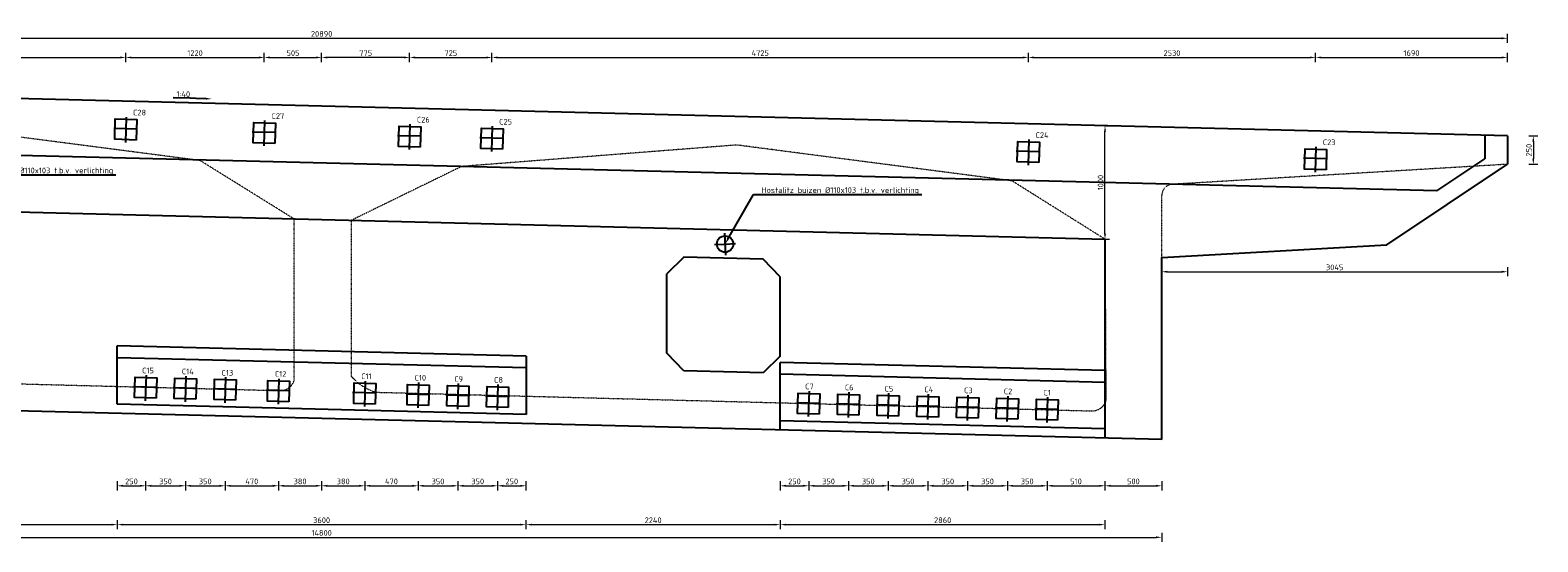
# Model space of a CAD drawing. Header units: millimetres. Extents: x -8028558 to 327273, y -63352 to 83293.
# Tile 122 of 195: x 145147 to 158427, y 3439 to 7948. Entities that reach past the tile are written whole.
import ezdxf
from ezdxf import colors
from ezdxf.entities.mleader import LeaderData, LeaderLine
from ezdxf.math import Vec2, Vec3

# ---------------------------------------------------------------- set-up
doc = ezdxf.new("R2010")
doc.units = ezdxf.units.MM
doc.linetypes.add('ZZ-HIDDEN-SO', pattern=[4, 2, -2])
for name, color, linetype, lineweight in [('B-CO-BC-BETONVORM-GD', 90, 'Continuous', 25), ('B-CO-BC-BETONVORM-GN', 10, 'ZZ-HIDDEN-SO', 13), ('B-CO-BC-BETONVORM-M', 7, 'Continuous', 18), ('B-CO-BC-BETONVORM_GEWAPEND-T70', 210, 'Continuous', 70), ('B-CO-BC-VOORSPANNING-GD', 200, 'Continuous', 25), ('X-XX-AL-M', 7, 'Continuous', 18), ('X-XX-AL-VERWIJZING-T25', 7, 'Continuous', 25)]:
    doc.layers.add(name, color=color, linetype=linetype, lineweight=lineweight)
doc.styles.add('NLCS-ISO-MM20-T25', font='NLCS-ISO.ttf', dxfattribs={"height": 50})
doc.dimstyles.new('NLCS-MM20-T25-PIJL_L0_H0', dxfattribs={"dimscale": 20, "dimtxt": 2.5, "dimasz": 2.5, "dimexe": 2, "dimexo": 2, "dimgap": 0.7, "dimtad": 1, "dimdec": 0, "dimzin": 0, "dimdsep": 46, "dimtxsty": 'NLCS-ISO-MM20-T25', "dimcen": 0, "dimdle": 2, "dimclrd": 256, "dimclre": 256, "dimclrt": 256, "dimadec": 0, "dimazin": 0, "dimtfac": 1, "dimtdec": 3, "dimtofl": 0, "dimtmove": 0, "dimatfit": 3, "dimfxl": 2, "dimfxlon": 1, "dimtfillclr": 256, "dimtolj": 1, "dimtzin": 0, "dimlwd": -1, "dimlwe": -1, "dimarcsym": 0})
doc.dimstyles.new('NLCS-MM20-T25-PIJL_L0_H4', dxfattribs={"dimscale": 20, "dimtxt": 2.5, "dimasz": 2.5, "dimexe": 2, "dimexo": 2, "dimgap": 0.7, "dimtad": 1, "dimdec": 0, "dimzin": 0, "dimdsep": 46, "dimtxsty": 'NLCS-ISO-MM20-T25', "dimcen": 0, "dimdle": 2, "dimclrd": 256, "dimclre": 256, "dimclrt": 256, "dimadec": 4, "dimazin": 0, "dimtfac": 1, "dimtdec": 3, "dimtofl": 0, "dimtmove": 0, "dimatfit": 3, "dimfxl": 2, "dimfxlon": 1, "dimtfillclr": 256, "dimtolj": 1, "dimtzin": 0, "dimlwd": -1, "dimlwe": -1, "dimarcsym": 0})

# ---------------------------------------------------------------- blocks, each defined once
blk = doc.blocks.new('*D64')
at = {"layer": 'B-CO-BC-BETONVORM-M', "transparency": 16777216}
for p, q in [((145914, 3973), (145914, 3893)), ((145964, 3933), (146114, 3933)), ((146164, 3973), (146164, 3893))]:
    blk.add_line(p, q, dxfattribs=at)
for points in [[(145964, 3942), (145964, 3925), (145914, 3933)], [(146114, 3942), (146114, 3925), (146164, 3933)]]:
    blk.add_solid(points, dxfattribs=at)
at = {"layer": 'B-CO-BC-BETONVORM-M', "transparency": 16777216, "insert": (146039, 3972), "char_height": 50, "attachment_point": 5, "style": 'NLCS-ISO-MM20-T25'}
blk.add_mtext('\\A1;250', dxfattribs=at)
blk = doc.blocks.new('*D65')
at = {"layer": 'B-CO-BC-BETONVORM-M', "transparency": 16777216}
for p, q in [((151754, 3973), (151754, 3893)), ((151804, 3933), (151954, 3933)), ((152004, 3973), (152004, 3893))]:
    blk.add_line(p, q, dxfattribs=at)
for points in [[(151804, 3942), (151804, 3925), (151754, 3933)], [(151954, 3942), (151954, 3925), (152004, 3933)]]:
    blk.add_solid(points, dxfattribs=at)
at = {"layer": 'B-CO-BC-BETONVORM-M', "transparency": 16777216, "insert": (151879, 3972), "char_height": 50, "attachment_point": 5, "style": 'NLCS-ISO-MM20-T25'}
blk.add_mtext('\\A1;250', dxfattribs=at)
blk = doc.blocks.new('*D67')
at = {"layer": 'B-CO-BC-BETONVORM-M', "transparency": 16777216}
for p, q in [((137269, 7836), (137269, 7916)), ((137319, 7876), (158109, 7876)), ((158159, 7836), (158159, 7916))]:
    blk.add_line(p, q, dxfattribs=at)
for points in [[(137319, 7885), (137319, 7868), (137269, 7876)], [(158109, 7885), (158109, 7868), (158159, 7876)]]:
    blk.add_solid(points, dxfattribs=at)
at = {"layer": 'B-CO-BC-BETONVORM-M', "transparency": 16777216, "insert": (147714, 7915), "char_height": 50, "attachment_point": 5, "style": 'NLCS-ISO-MM20-T25'}
blk.add_mtext('\\A1;20890', dxfattribs=at)
blk = doc.blocks.new('*D68')
at = {"layer": 'B-CO-BC-BETONVORM-M', "transparency": 16777216}
for p, q in [((158347, 7016), (158427, 7016)), ((158387, 6966), (158387, 6816)), ((158347, 6766), (158427, 6766))]:
    blk.add_line(p, q, dxfattribs=at)
for points in [[(158378, 6966), (158395, 6966), (158387, 7016)], [(158378, 6816), (158395, 6816), (158387, 6766)]]:
    blk.add_solid(points, dxfattribs=at)
at = {"layer": 'B-CO-BC-BETONVORM-M', "transparency": 16777216, "insert": (158348, 6891), "char_height": 50, "attachment_point": 5, "rotation": 90, "style": 'NLCS-ISO-MM20-T25'}
blk.add_mtext('\\A1;250', dxfattribs=at)
blk = doc.blocks.new('*D635')
at = {"layer": 'B-CO-BC-BETONVORM-M', "transparency": 16777216}
for p, q in [((141489, 7667), (141489, 7747)), ((141539, 7707), (145939, 7707)), ((145989, 7667), (145989, 7747))]:
    blk.add_line(p, q, dxfattribs=at)
for points in [[(141539, 7716), (141539, 7699), (141489, 7707)], [(145939, 7716), (145939, 7699), (145989, 7707)]]:
    blk.add_solid(points, dxfattribs=at)
at = {"layer": 'B-CO-BC-BETONVORM-M', "transparency": 16777216, "insert": (143739, 7746), "char_height": 50, "attachment_point": 5, "style": 'NLCS-ISO-MM20-T25'}
blk.add_mtext('\\A1;4500', dxfattribs=at)
blk = doc.blocks.new('*D636')
at = {"layer": 'B-CO-BC-BETONVORM-M', "transparency": 16777216}
for p, q in [((145989, 7667), (145989, 7747)), ((146039, 7707), (147159, 7707)), ((147209, 7667), (147209, 7747))]:
    blk.add_line(p, q, dxfattribs=at)
for points in [[(146039, 7716), (146039, 7699), (145989, 7707)], [(147159, 7716), (147159, 7699), (147209, 7707)]]:
    blk.add_solid(points, dxfattribs=at)
at = {"layer": 'B-CO-BC-BETONVORM-M', "transparency": 16777216, "insert": (146599, 7746), "char_height": 50, "attachment_point": 5, "style": 'NLCS-ISO-MM20-T25'}
blk.add_mtext('\\A1;1220', dxfattribs=at)
blk = doc.blocks.new('*D637')
at = {"layer": 'B-CO-BC-BETONVORM-M', "transparency": 16777216}
for p, q in [((147209, 7667), (147209, 7747)), ((147259, 7707), (147664, 7707)), ((147714, 7667), (147714, 7747))]:
    blk.add_line(p, q, dxfattribs=at)
for points in [[(147259, 7716), (147259, 7699), (147209, 7707)], [(147664, 7716), (147664, 7699), (147714, 7707)]]:
    blk.add_solid(points, dxfattribs=at)
at = {"layer": 'B-CO-BC-BETONVORM-M', "transparency": 16777216, "insert": (147462, 7746), "char_height": 50, "attachment_point": 5, "style": 'NLCS-ISO-MM20-T25'}
blk.add_mtext('\\A1;505', dxfattribs=at)
blk = doc.blocks.new('*D638')
at = {"layer": 'B-CO-BC-BETONVORM-M', "transparency": 16777216}
for p, q in [((148489, 7667), (148489, 7747)), ((148539, 7707), (149164, 7707)), ((149214, 7667), (149214, 7747))]:
    blk.add_line(p, q, dxfattribs=at)
for points in [[(148539, 7716), (148539, 7699), (148489, 7707)], [(149164, 7716), (149164, 7699), (149214, 7707)]]:
    blk.add_solid(points, dxfattribs=at)
at = {"layer": 'B-CO-BC-BETONVORM-M', "transparency": 16777216, "insert": (148852, 7746), "char_height": 50, "attachment_point": 5, "style": 'NLCS-ISO-MM20-T25'}
blk.add_mtext('\\A1;725', dxfattribs=at)
blk = doc.blocks.new('*D639')
at = {"layer": 'B-CO-BC-BETONVORM-M', "transparency": 16777216}
for p, q in [((149214, 7667), (149214, 7747)), ((149264, 7707), (153889, 7707)), ((153939, 7667), (153939, 7747))]:
    blk.add_line(p, q, dxfattribs=at)
for points in [[(149264, 7716), (149264, 7699), (149214, 7707)], [(153889, 7716), (153889, 7699), (153939, 7707)]]:
    blk.add_solid(points, dxfattribs=at)
at = {"layer": 'B-CO-BC-BETONVORM-M', "transparency": 16777216, "insert": (151577, 7746), "char_height": 50, "attachment_point": 5, "style": 'NLCS-ISO-MM20-T25'}
blk.add_mtext('\\A1;4725', dxfattribs=at)
blk = doc.blocks.new('*D640')
at = {"layer": 'B-CO-BC-BETONVORM-M', "transparency": 16777216}
for p, q in [((153939, 7667), (153939, 7747)), ((153989, 7707), (156419, 7707)), ((156469, 7667), (156469, 7747))]:
    blk.add_line(p, q, dxfattribs=at)
for points in [[(153989, 7716), (153989, 7699), (153939, 7707)], [(156419, 7716), (156419, 7699), (156469, 7707)]]:
    blk.add_solid(points, dxfattribs=at)
at = {"layer": 'B-CO-BC-BETONVORM-M', "transparency": 16777216, "insert": (155204, 7746), "char_height": 50, "attachment_point": 5, "style": 'NLCS-ISO-MM20-T25'}
blk.add_mtext('\\A1;2530', dxfattribs=at)
blk = doc.blocks.new('*D641')
at = {"layer": 'B-CO-BC-BETONVORM-M', "transparency": 16777216}
for p, q in [((156469, 7667), (156469, 7747)), ((156519, 7707), (158109, 7707)), ((158159, 7667), (158159, 7747))]:
    blk.add_line(p, q, dxfattribs=at)
for points in [[(156519, 7716), (156519, 7699), (156469, 7707)], [(158109, 7716), (158109, 7699), (158159, 7707)]]:
    blk.add_solid(points, dxfattribs=at)
at = {"layer": 'B-CO-BC-BETONVORM-M', "transparency": 16777216, "insert": (157314, 7746), "char_height": 50, "attachment_point": 5, "style": 'NLCS-ISO-MM20-T25'}
blk.add_mtext('\\A1;1690', dxfattribs=at)
blk = doc.blocks.new('*D642')
at = {"layer": 'B-CO-BC-BETONVORM-M', "transparency": 16777216}
for p, q in [((147714, 7667), (147714, 7747)), ((148439, 7707), (147764, 7707)), ((148489, 7667), (148489, 7747))]:
    blk.add_line(p, q, dxfattribs=at)
for points in [[(147764, 7716), (147764, 7699), (147714, 7707)], [(148439, 7716), (148439, 7699), (148489, 7707)]]:
    blk.add_solid(points, dxfattribs=at)
at = {"layer": 'B-CO-BC-BETONVORM-M', "transparency": 16777216, "insert": (148102, 7746), "char_height": 50, "attachment_point": 5, "style": 'NLCS-ISO-MM20-T25'}
blk.add_mtext('\\A1;775', dxfattribs=at)
blk = doc.blocks.new('*D651')
at = {"layer": 'B-CO-BC-BETONVORM-M', "transparency": 16777216}
for p, q in [((146164, 3973), (146164, 3893)), ((146214, 3933), (146464, 3933)), ((146514, 3973), (146514, 3893))]:
    blk.add_line(p, q, dxfattribs=at)
for points in [[(146214, 3942), (146214, 3925), (146164, 3933)], [(146464, 3942), (146464, 3925), (146514, 3933)]]:
    blk.add_solid(points, dxfattribs=at)
at = {"layer": 'B-CO-BC-BETONVORM-M', "transparency": 16777216, "insert": (146339, 3972), "char_height": 50, "attachment_point": 5, "style": 'NLCS-ISO-MM20-T25'}
blk.add_mtext('\\A1;350', dxfattribs=at)
blk = doc.blocks.new('*D652')
at = {"layer": 'B-CO-BC-BETONVORM-M', "transparency": 16777216}
for p, q in [((146514, 3973), (146514, 3893)), ((146564, 3933), (146814, 3933)), ((146864, 3973), (146864, 3893))]:
    blk.add_line(p, q, dxfattribs=at)
for points in [[(146564, 3942), (146564, 3925), (146514, 3933)], [(146814, 3942), (146814, 3925), (146864, 3933)]]:
    blk.add_solid(points, dxfattribs=at)
at = {"layer": 'B-CO-BC-BETONVORM-M', "transparency": 16777216, "insert": (146689, 3972), "char_height": 50, "attachment_point": 5, "style": 'NLCS-ISO-MM20-T25'}
blk.add_mtext('\\A1;350', dxfattribs=at)
blk = doc.blocks.new('*D653')
at = {"layer": 'B-CO-BC-BETONVORM-M', "transparency": 16777216}
for p, q in [((146864, 3973), (146864, 3893)), ((146914, 3933), (147284, 3933)), ((147334, 3973), (147334, 3893))]:
    blk.add_line(p, q, dxfattribs=at)
for points in [[(146914, 3942), (146914, 3925), (146864, 3933)], [(147284, 3942), (147284, 3925), (147334, 3933)]]:
    blk.add_solid(points, dxfattribs=at)
at = {"layer": 'B-CO-BC-BETONVORM-M', "transparency": 16777216, "insert": (147099, 3972), "char_height": 50, "attachment_point": 5, "style": 'NLCS-ISO-MM20-T25'}
blk.add_mtext('\\A1;470', dxfattribs=at)
blk = doc.blocks.new('*D654')
at = {"layer": 'B-CO-BC-BETONVORM-M', "transparency": 16777216}
for p, q in [((147334, 3973), (147334, 3893)), ((147384, 3933), (147664, 3933)), ((147714, 3973), (147714, 3893))]:
    blk.add_line(p, q, dxfattribs=at)
for points in [[(147384, 3942), (147384, 3925), (147334, 3933)], [(147664, 3942), (147664, 3925), (147714, 3933)]]:
    blk.add_solid(points, dxfattribs=at)
at = {"layer": 'B-CO-BC-BETONVORM-M', "transparency": 16777216, "insert": (147524, 3972), "char_height": 50, "attachment_point": 5, "style": 'NLCS-ISO-MM20-T25'}
blk.add_mtext('\\A1;380', dxfattribs=at)
blk = doc.blocks.new('*D655')
at = {"layer": 'B-CO-BC-BETONVORM-M', "transparency": 16777216}
for p, q in [((147714, 3973), (147714, 3893)), ((147764, 3933), (148044, 3933)), ((148094, 3973), (148094, 3893))]:
    blk.add_line(p, q, dxfattribs=at)
for points in [[(147764, 3942), (147764, 3925), (147714, 3933)], [(148044, 3942), (148044, 3925), (148094, 3933)]]:
    blk.add_solid(points, dxfattribs=at)
at = {"layer": 'B-CO-BC-BETONVORM-M', "transparency": 16777216, "insert": (147904, 3972), "char_height": 50, "attachment_point": 5, "style": 'NLCS-ISO-MM20-T25'}
blk.add_mtext('\\A1;380', dxfattribs=at)
blk = doc.blocks.new('*D656')
at = {"layer": 'B-CO-BC-BETONVORM-M', "transparency": 16777216}
for p, q in [((148094, 3973), (148094, 3893)), ((148144, 3933), (148514, 3933)), ((148564, 3973), (148564, 3893))]:
    blk.add_line(p, q, dxfattribs=at)
for points in [[(148144, 3942), (148144, 3925), (148094, 3933)], [(148514, 3942), (148514, 3925), (148564, 3933)]]:
    blk.add_solid(points, dxfattribs=at)
at = {"layer": 'B-CO-BC-BETONVORM-M', "transparency": 16777216, "insert": (148329, 3972), "char_height": 50, "attachment_point": 5, "style": 'NLCS-ISO-MM20-T25'}
blk.add_mtext('\\A1;470', dxfattribs=at)
blk = doc.blocks.new('*D657')
at = {"layer": 'B-CO-BC-BETONVORM-M', "transparency": 16777216}
for p, q in [((148564, 3973), (148564, 3893)), ((148614, 3933), (148864, 3933)), ((148914, 3973), (148914, 3893))]:
    blk.add_line(p, q, dxfattribs=at)
for points in [[(148614, 3942), (148614, 3925), (148564, 3933)], [(148864, 3942), (148864, 3925), (148914, 3933)]]:
    blk.add_solid(points, dxfattribs=at)
at = {"layer": 'B-CO-BC-BETONVORM-M', "transparency": 16777216, "insert": (148739, 3972), "char_height": 50, "attachment_point": 5, "style": 'NLCS-ISO-MM20-T25'}
blk.add_mtext('\\A1;350', dxfattribs=at)
blk = doc.blocks.new('*D658')
at = {"layer": 'B-CO-BC-BETONVORM-M', "transparency": 16777216}
for p, q in [((148914, 3973), (148914, 3893)), ((148964, 3933), (149214, 3933)), ((149264, 3973), (149264, 3893))]:
    blk.add_line(p, q, dxfattribs=at)
for points in [[(148964, 3942), (148964, 3925), (148914, 3933)], [(149214, 3942), (149214, 3925), (149264, 3933)]]:
    blk.add_solid(points, dxfattribs=at)
at = {"layer": 'B-CO-BC-BETONVORM-M', "transparency": 16777216, "insert": (149089, 3972), "char_height": 50, "attachment_point": 5, "style": 'NLCS-ISO-MM20-T25'}
blk.add_mtext('\\A1;350', dxfattribs=at)
blk = doc.blocks.new('*D659')
at = {"layer": 'B-CO-BC-BETONVORM-M', "transparency": 16777216}
for p, q in [((149264, 3973), (149264, 3893)), ((149314, 3933), (149464, 3933)), ((149514, 3973), (149514, 3893))]:
    blk.add_line(p, q, dxfattribs=at)
for points in [[(149314, 3942), (149314, 3925), (149264, 3933)], [(149464, 3942), (149464, 3925), (149514, 3933)]]:
    blk.add_solid(points, dxfattribs=at)
at = {"layer": 'B-CO-BC-BETONVORM-M', "transparency": 16777216, "insert": (149389, 3972), "char_height": 50, "attachment_point": 5, "style": 'NLCS-ISO-MM20-T25'}
blk.add_mtext('\\A1;250', dxfattribs=at)
blk = doc.blocks.new('*D660')
at = {"layer": 'B-CO-BC-BETONVORM-M', "transparency": 16777216}
for p, q in [((152004, 3973), (152004, 3893)), ((152054, 3933), (152304, 3933)), ((152354, 3973), (152354, 3893))]:
    blk.add_line(p, q, dxfattribs=at)
for points in [[(152054, 3942), (152054, 3925), (152004, 3933)], [(152304, 3942), (152304, 3925), (152354, 3933)]]:
    blk.add_solid(points, dxfattribs=at)
at = {"layer": 'B-CO-BC-BETONVORM-M', "transparency": 16777216, "insert": (152179, 3972), "char_height": 50, "attachment_point": 5, "style": 'NLCS-ISO-MM20-T25'}
blk.add_mtext('\\A1;350', dxfattribs=at)
blk = doc.blocks.new('*D661')
at = {"layer": 'B-CO-BC-BETONVORM-M', "transparency": 16777216}
for p, q in [((152354, 3973), (152354, 3893)), ((152404, 3933), (152654, 3933)), ((152704, 3973), (152704, 3893))]:
    blk.add_line(p, q, dxfattribs=at)
for points in [[(152404, 3942), (152404, 3925), (152354, 3933)], [(152654, 3942), (152654, 3925), (152704, 3933)]]:
    blk.add_solid(points, dxfattribs=at)
at = {"layer": 'B-CO-BC-BETONVORM-M', "transparency": 16777216, "insert": (152529, 3972), "char_height": 50, "attachment_point": 5, "style": 'NLCS-ISO-MM20-T25'}
blk.add_mtext('\\A1;350', dxfattribs=at)
blk = doc.blocks.new('*D662')
at = {"layer": 'B-CO-BC-BETONVORM-M', "transparency": 16777216}
for p, q in [((152704, 3973), (152704, 3893)), ((152754, 3933), (153004, 3933)), ((153054, 3973), (153054, 3893))]:
    blk.add_line(p, q, dxfattribs=at)
for points in [[(152754, 3942), (152754, 3925), (152704, 3933)], [(153004, 3942), (153004, 3925), (153054, 3933)]]:
    blk.add_solid(points, dxfattribs=at)
at = {"layer": 'B-CO-BC-BETONVORM-M', "transparency": 16777216, "insert": (152879, 3972), "char_height": 50, "attachment_point": 5, "style": 'NLCS-ISO-MM20-T25'}
blk.add_mtext('\\A1;350', dxfattribs=at)
blk = doc.blocks.new('*D663')
at = {"layer": 'B-CO-BC-BETONVORM-M', "transparency": 16777216}
for p, q in [((153054, 3973), (153054, 3893)), ((153104, 3933), (153354, 3933)), ((153404, 3973), (153404, 3893))]:
    blk.add_line(p, q, dxfattribs=at)
for points in [[(153104, 3942), (153104, 3925), (153054, 3933)], [(153354, 3942), (153354, 3925), (153404, 3933)]]:
    blk.add_solid(points, dxfattribs=at)
at = {"layer": 'B-CO-BC-BETONVORM-M', "transparency": 16777216, "insert": (153229, 3972), "char_height": 50, "attachment_point": 5, "style": 'NLCS-ISO-MM20-T25'}
blk.add_mtext('\\A1;350', dxfattribs=at)
blk = doc.blocks.new('*D664')
at = {"layer": 'B-CO-BC-BETONVORM-M', "transparency": 16777216}
for p, q in [((153404, 3973), (153404, 3893)), ((153454, 3933), (153704, 3933)), ((153754, 3973), (153754, 3893))]:
    blk.add_line(p, q, dxfattribs=at)
for points in [[(153454, 3942), (153454, 3925), (153404, 3933)], [(153704, 3942), (153704, 3925), (153754, 3933)]]:
    blk.add_solid(points, dxfattribs=at)
at = {"layer": 'B-CO-BC-BETONVORM-M', "transparency": 16777216, "insert": (153579, 3972), "char_height": 50, "attachment_point": 5, "style": 'NLCS-ISO-MM20-T25'}
blk.add_mtext('\\A1;350', dxfattribs=at)
blk = doc.blocks.new('*D665')
at = {"layer": 'B-CO-BC-BETONVORM-M', "transparency": 16777216}
for p, q in [((153754, 3973), (153754, 3893)), ((153804, 3933), (154054, 3933)), ((154104, 3973), (154104, 3893))]:
    blk.add_line(p, q, dxfattribs=at)
for points in [[(153804, 3942), (153804, 3925), (153754, 3933)], [(154054, 3942), (154054, 3925), (154104, 3933)]]:
    blk.add_solid(points, dxfattribs=at)
at = {"layer": 'B-CO-BC-BETONVORM-M', "transparency": 16777216, "insert": (153929, 3972), "char_height": 50, "attachment_point": 5, "style": 'NLCS-ISO-MM20-T25'}
blk.add_mtext('\\A1;350', dxfattribs=at)
blk = doc.blocks.new('*D666')
at = {"layer": 'B-CO-BC-BETONVORM-M', "transparency": 16777216}
for p, q in [((154104, 3973), (154104, 3893)), ((154154, 3933), (154564, 3933)), ((154614, 3973), (154614, 3893))]:
    blk.add_line(p, q, dxfattribs=at)
for points in [[(154154, 3942), (154154, 3925), (154104, 3933)], [(154564, 3942), (154564, 3925), (154614, 3933)]]:
    blk.add_solid(points, dxfattribs=at)
at = {"layer": 'B-CO-BC-BETONVORM-M', "transparency": 16777216, "insert": (154359, 3972), "char_height": 50, "attachment_point": 5, "style": 'NLCS-ISO-MM20-T25'}
blk.add_mtext('\\A1;510', dxfattribs=at)
blk = doc.blocks.new('*D667')
at = {"layer": 'B-CO-BC-BETONVORM-M', "transparency": 16777216}
for p, q in [((154614, 3973), (154614, 3893)), ((154664, 3933), (155064, 3933)), ((155114, 3973), (155114, 3893))]:
    blk.add_line(p, q, dxfattribs=at)
for points in [[(154664, 3942), (154664, 3925), (154614, 3933)], [(155064, 3942), (155064, 3925), (155114, 3933)]]:
    blk.add_solid(points, dxfattribs=at)
at = {"layer": 'B-CO-BC-BETONVORM-M', "transparency": 16777216, "insert": (154864, 3972), "char_height": 50, "attachment_point": 5, "style": 'NLCS-ISO-MM20-T25'}
blk.add_mtext('\\A1;500', dxfattribs=at)
blk = doc.blocks.new('*D668')
at = {"layer": 'B-CO-BC-BETONVORM-M', "transparency": 16777216}
for p, q in [((140314, 3519), (140314, 3439)), ((140364, 3479), (155064, 3479)), ((155114, 3519), (155114, 3439))]:
    blk.add_line(p, q, dxfattribs=at)
for points in [[(140364, 3488), (140364, 3471), (140314, 3479)], [(155064, 3488), (155064, 3471), (155114, 3479)]]:
    blk.add_solid(points, dxfattribs=at)
at = {"layer": 'B-CO-BC-BETONVORM-M', "transparency": 16777216, "insert": (147714, 3518), "char_height": 50, "attachment_point": 5, "style": 'NLCS-ISO-MM20-T25'}
blk.add_mtext('\\A1;14800', dxfattribs=at)
blk = doc.blocks.new('*D669')
at = {"layer": 'B-CO-BC-BETONVORM-M', "transparency": 16777216}
for p, q in [((155114, 5779), (155114, 5859)), ((158159, 5859), (158159, 5779)), ((155164, 5819), (158109, 5819))]:
    blk.add_line(p, q, dxfattribs=at)
for points in [[(155164, 5828), (155164, 5811), (155114, 5819)], [(158109, 5828), (158109, 5811), (158159, 5819)]]:
    blk.add_solid(points, dxfattribs=at)
at = {"layer": 'B-CO-BC-BETONVORM-M', "transparency": 16777216, "insert": (156637, 5858), "char_height": 50, "attachment_point": 5, "style": 'NLCS-ISO-MM20-T25'}
blk.add_mtext('\\A1;3045', dxfattribs=at)
blk = doc.blocks.new('*D671')
at = {"layer": 'X-XX-AL-M', "transparency": 16777216}
for p, q in [((143674, 3631), (143674, 3551)), ((143724, 3591), (145864, 3591)), ((145914, 3631), (145914, 3551))]:
    blk.add_line(p, q, dxfattribs=at)
for points in [[(143724, 3599), (143724, 3583), (143674, 3591)], [(145864, 3599), (145864, 3583), (145914, 3591)]]:
    blk.add_solid(points, dxfattribs=at)
at = {"layer": 'X-XX-AL-M', "transparency": 16777216, "insert": (144794, 3630), "char_height": 50, "attachment_point": 5, "style": 'NLCS-ISO-MM20-T25'}
blk.add_mtext('\\A1;2240', dxfattribs=at)
blk = doc.blocks.new('*D672')
at = {"layer": 'X-XX-AL-M', "transparency": 16777216}
for p, q in [((145914, 3631), (145914, 3551)), ((145964, 3591), (149464, 3591)), ((149514, 3631), (149514, 3551))]:
    blk.add_line(p, q, dxfattribs=at)
for points in [[(145964, 3599), (145964, 3583), (145914, 3591)], [(149464, 3599), (149464, 3583), (149514, 3591)]]:
    blk.add_solid(points, dxfattribs=at)
at = {"layer": 'X-XX-AL-M', "transparency": 16777216, "insert": (147714, 3630), "char_height": 50, "attachment_point": 5, "style": 'NLCS-ISO-MM20-T25'}
blk.add_mtext('\\A1;3600', dxfattribs=at)
blk = doc.blocks.new('*D673')
at = {"layer": 'X-XX-AL-M', "transparency": 16777216}
for p, q in [((149514, 3631), (149514, 3551)), ((149564, 3591), (151704, 3591)), ((151754, 3631), (151754, 3551))]:
    blk.add_line(p, q, dxfattribs=at)
for points in [[(149564, 3599), (149564, 3583), (149514, 3591)], [(151704, 3599), (151704, 3583), (151754, 3591)]]:
    blk.add_solid(points, dxfattribs=at)
at = {"layer": 'X-XX-AL-M', "transparency": 16777216, "insert": (150634, 3630), "char_height": 50, "attachment_point": 5, "style": 'NLCS-ISO-MM20-T25'}
blk.add_mtext('\\A1;2240', dxfattribs=at)
blk = doc.blocks.new('*D674')
at = {"layer": 'X-XX-AL-M', "transparency": 16777216}
for p, q in [((151754, 3631), (151754, 3551)), ((151804, 3591), (154564, 3591)), ((154614, 3631), (154614, 3551))]:
    blk.add_line(p, q, dxfattribs=at)
for points in [[(151804, 3599), (151804, 3583), (151754, 3591)], [(154564, 3599), (154564, 3583), (154614, 3591)]]:
    blk.add_solid(points, dxfattribs=at)
at = {"layer": 'X-XX-AL-M', "transparency": 16777216, "insert": (153184, 3630), "char_height": 50, "attachment_point": 5, "style": 'NLCS-ISO-MM20-T25'}
blk.add_mtext('\\A1;2860', dxfattribs=at)
blk = doc.blocks.new('*D675')
at = {"layer": 'X-XX-AL-M', "transparency": 16777216}
for p, q in [((154614, 7105), (154654, 7105)), ((154614, 6155), (154614, 7055)), ((154614, 6105), (154654, 6105))]:
    blk.add_line(p, q, dxfattribs=at)
for points in [[(154606, 7055), (154623, 7055), (154614, 7105)], [(154606, 6155), (154623, 6155), (154614, 6105)]]:
    blk.add_solid(points, dxfattribs=at)
at = {"layer": 'X-XX-AL-M', "transparency": 16777216, "insert": (154575, 6605), "char_height": 50, "attachment_point": 5, "rotation": 90, "style": 'NLCS-ISO-MM20-T25'}
blk.add_mtext('\\A1;1000', dxfattribs=at)

msp = doc.modelspace()

# ---------------------------------------------------------------- linework, layer by layer
at = {"layer": 'B-CO-BC-BETONVORM-GD', "flags": 128}
for points in [[(158159.2, 7016.3), (137269.2, 7538.6)], [(157537.8, 6531.9), (137269.2, 7038.6)], [(157959.2, 7021.3), (157959.2, 6813.2)], [(158159.2, 7016.3), (158159.2, 6766.3)], [(154614.2, 6104.9), (140814.2, 6449.9)], [(151263.4, 6160), (151271.2, 5966.7)], [(151174.5, 6059.6), (151267.3, 6063.3)], [(151267.3, 6063.3), (151360.1, 6067.1)], [(154614.2, 4354.4), (154614.2, 6104.9)], [(150904.1, 5946.9), (150754.2, 5800.6)], [(151604.2, 5929.4), (150904.1, 5946.9)], [(151754.2, 5775.6), (151604.2, 5929.4)], [(155114.2, 4341.9), (155114.2, 5943.9)], [(150754.2, 5100.6), (150754.2, 5800.6)], [(151754.2, 5075.6), (151754.2, 5775.6)], [(145914.2, 4651.9), (145914.2, 5166.1)], [(149514.2, 5076.1), (145914.2, 5166.1)], [(149514.2, 4972.1), (145914.2, 5062.1)], [(149514.2, 5076.1), (149514.2, 4561.9)], [(150904.1, 4946.9), (150754.2, 5100.6)], [(151754.2, 5075.6), (151604.2, 4929.4)], [(151604.2, 4929.4), (150904.1, 4946.9)], [(151754.2, 4425.9), (151754.2, 5020.1)], [(154614.2, 4948.6), (151754.2, 5020.1)], [(154614.2, 4844.6), (151754.2, 4916.1)], [(155114.2, 4341.9), (140314.2, 4711.9)], [(149514.2, 4561.9), (145914.2, 4651.9)], [(154614.2, 4434.4), (151754.2, 4505.9)], [(155116.2, 4421.9), (155114.2, 4421.9)]]:
    msp.add_lwpolyline(points, dxfattribs=at)
at = {"layer": 'B-CO-BC-BETONVORM-GD', "ltscale": 500, "flags": 128}
for points in [[(157537.8, 6531.9), (157959.2, 6813.2)], [(157096.1, 6056.7), (158159.2, 6766.3)], [(155114.2, 5943.9), (157096.1, 6056.7)]]:
    msp.add_lwpolyline(points, dxfattribs=at)
at = {"layer": 'B-CO-BC-BETONVORM-GD'}
msp.add_circle((151267.3, 6063.3), 72.1, dxfattribs=at)
at = {"layer": 'B-CO-BC-BETONVORM-GN', "flags": 128}
for points in [[(140824.5, 5079.6, 0.1496154), (141039.9, 4936.3), (147340.9, 4772, 0.3442784), (147472.9, 4864.1), (147472.9, 6283.5), (146644.1, 6798.7), (144219.4, 7114.8), (141794.8, 6925.6), (140821.1, 6449.8)], [(147972.7, 4901.2, 0.1423456), (148191.4, 4757.6), (154492.4, 4593.2, 0.3442784), (154624.4, 4685.3), (154616.6, 6104.9), (153795.6, 6619.9), (151370.9, 6936), (148946.2, 6746.8), (147972.7, 6271)]]:
    msp.add_lwpolyline(points, format="xyb", close=True, dxfattribs=at)
for points in [[(158159.2, 6766.3), (155214.1, 6589.9)], [(155114.2, 5943.9), (155114.2, 6492.4)]]:
    msp.add_lwpolyline(points, dxfattribs=at)
msp.add_lwpolyline([(155214.1, 6589.9, 0.4215535), (155114.2, 6487.4)], format="xyb", dxfattribs=at)
at = {"layer": 'B-CO-BC-VOORSPANNING-GD', "flags": 128}
for points in [[(145992.2, 7182.7), (145986.1, 6958.4)], [(146088.3, 7075.3), (145882.4, 7080.8)], [(147308.3, 7044.8), (147102.4, 7050.3)], [(147212.2, 7152.2), (147206.1, 6927.9)], [(148492.2, 7120.2), (148486.1, 6895.9)], [(149217.2, 7102.1), (149211.1, 6877.8)], [(148588.3, 7012.8), (148382.4, 7018.3)], [(149313.3, 6994.7), (149107.4, 7000.2)], [(153942.2, 6984), (153936.1, 6759.7)], [(156472.2, 6920.7), (156466.1, 6696.4)], [(154038.3, 6876.5), (153832.4, 6882.1)], [(156568.3, 6813.3), (156362.4, 6818.8)], [(146263.1, 4799.6), (146057.2, 4805.2)], [(146167, 4907), (146160.9, 4682.7)], [(146613.1, 4790.8), (146407.2, 4796.4)], [(146517, 4898.3), (146510.9, 4674)], [(146963.1, 4782.1), (146757.2, 4787.7)], [(146867, 4889.5), (146860.9, 4665.2)], [(147336.8, 4876.8), (147330.8, 4652.5)], [(148097, 4856.2), (148090.9, 4632)], [(148567, 4843.5), (148560.9, 4619.2)], [(148917, 4834.1), (148910.9, 4609.8)], [(149267, 4824.6), (149260.9, 4600.3)], [(147436, 4769.5), (147227, 4774.9)], [(148193.1, 4748.8), (147987.2, 4754.4)], [(148663.1, 4736.1), (148457.2, 4741.7)], [(149013.1, 4726.6), (148807.2, 4732.2)], [(149363.1, 4717.1), (149157.2, 4722.7)], [(152103.1, 4659.2), (151897.2, 4664.8)], [(152007, 4766.6), (152000.9, 4542.4)], [(152453.1, 4650.5), (152247.2, 4656)], [(152357, 4757.9), (152350.9, 4533.6)], [(152707, 4749.1), (152700.9, 4524.9)], [(153057, 4740.4), (153050.9, 4516.1)], [(153407, 4731.6), (153400.9, 4507.4)], [(153757, 4722.9), (153750.9, 4498.6)], [(154107, 4714.1), (154100.9, 4489.9)], [(152803.1, 4641.7), (152597.2, 4647.3)], [(153153.1, 4633), (152947.2, 4638.5)], [(153503.1, 4624.2), (153297.2, 4629.8)], [(153853.1, 4615.5), (153647.2, 4621)], [(154203.1, 4606.7), (153997.2, 4612.3)]]:
    msp.add_lwpolyline(points, dxfattribs=at)
at = {"layer": 'B-CO-BC-VOORSPANNING-GD'}
for points in [[(146081.6, 6979.9), (145891.7, 6986.1), (145896.7, 7165.8), (146086.6, 7159.6)], [(147301.6, 6949.4), (147111.7, 6955.6), (147116.7, 7135.3), (147306.6, 7129.1)], [(148581.6, 6917.4), (148391.7, 6923.6), (148396.7, 7103.3), (148586.6, 7097.1)], [(149306.6, 6899.3), (149116.7, 6905.5), (149121.7, 7085.2), (149311.6, 7079)], [(154031.6, 6781.2), (153841.7, 6787.3), (153846.7, 6967.1), (154036.6, 6960.9)], [(156561.6, 6717.9), (156371.7, 6724.1), (156376.7, 6903.8), (156566.6, 6897.6)], [(146256.4, 4704.2), (146066.5, 4710.4), (146071.5, 4890.1), (146261.4, 4883.9)], [(146606.4, 4695.5), (146416.5, 4701.6), (146421.5, 4881.4), (146611.4, 4875.2)], [(146956.4, 4686.7), (146766.5, 4692.9), (146771.5, 4872.6), (146961.4, 4866.4)], [(147426.2, 4674), (147236.3, 4680.2), (147241.4, 4859.9), (147431.2, 4853.7)], [(148186.4, 4653.4), (147996.5, 4659.6), (148001.5, 4839.3), (148191.4, 4833.2)], [(148656.4, 4640.7), (148466.5, 4646.9), (148471.5, 4826.6), (148661.4, 4820.5)], [(149006.4, 4631.3), (148816.5, 4637.4), (148821.5, 4817.1), (149011.4, 4811)], [(149356.4, 4621.8), (149166.5, 4627.9), (149171.5, 4807.7), (149361.4, 4801.5)], [(152096.4, 4563.9), (151906.5, 4570), (151911.5, 4749.7), (152101.4, 4743.6)], [(152446.4, 4555.1), (152256.5, 4561.3), (152261.5, 4741), (152451.4, 4734.8)], [(152796.4, 4546.4), (152606.5, 4552.5), (152611.5, 4732.2), (152801.4, 4726.1)], [(153146.4, 4537.6), (152956.5, 4543.8), (152961.5, 4723.5), (153151.4, 4717.3)], [(153496.4, 4528.9), (153306.5, 4535), (153311.5, 4714.7), (153501.4, 4708.6)], [(153846.4, 4520.1), (153656.5, 4526.3), (153661.5, 4706), (153851.4, 4699.8)], [(154196.4, 4511.4), (154006.5, 4517.5), (154011.5, 4697.2), (154201.4, 4691.1)]]:
    msp.add_lwpolyline(points, close=True, dxfattribs=at)

# ---------------------------------------------------------------- texts
at = {"layer": 'B-CO-BC-BETONVORM_GEWAPEND-T70', "ltscale": 500, "char_height": 50, "attachment_point": 1, "style": 'NLCS-ISO-MM20-T25'}
for s, insert in [('C28', (146052.8, 7246.7)), ('C27', (147272.8, 7216.2)), ('C26', (148552.8, 7184.2)), ('C25', (149277.8, 7166)), ('C24', (154002.8, 7047.9)), ('C23', (156532.8, 6984.7)), ('C15', (146132.7, 4974)), ('C14', (146482.7, 4965.3)), ('C13', (146832.6, 4953.9)), ('C12', (147302.5, 4943.8)), ('C11', (148062.7, 4923.3)), ('C10', (148532.7, 4910.5)), ('C9', (148882.6, 4899.2)), ('C8', (149232.7, 4891.6)), ('C7', (151972.7, 4833.7)), ('C6', (152322.7, 4824.9)), ('C5', (152672.6, 4813.6)), ('C4', (153022.7, 4807.4)), ('C3', (153372.7, 4798.7)), ('C2', (153722.7, 4789.9)), ('C1', (154072.6, 4778.6))]:
    msp.add_mtext_dynamic_manual_height_columns(s, width=332.893, gutter_width=35, heights=[0], dxfattribs=dict(at, insert=insert))

# ---------------------------------------------------------------- dimensions: what is measured, and where the dimension line sits
at = {"layer": 'B-CO-BC-BETONVORM-M'}
for base, p1, p2, picture, middle in [((158159.2, 7876.3), (137269.2, 7538.6), (158159.2, 7016.3), '*D67', (147714.2, 7915.3)), ((145989.4, 7707.3), (141489.4, 7190.5), (145989.4, 7078), '*D635', (143739.4, 7746.3)), ((147209.4, 7707.3), (145989.4, 7078), (147209.4, 7047.5), '*D636', (146599.4, 7746.3)), ((147714.2, 7707.3), (147209.4, 7047.5), (147714.2, 7277.4), '*D637', (147461.8, 7746.3)), ((147714.2, 7707.3), (148489.4, 7015.5), (147714.2, 7277.4), '*D642', (148101.8, 7746.3)), ((149214.4, 7707.3), (148489.4, 7015.5), (149214.4, 6997.3), '*D638', (148851.9, 7746.3)), ((153939.4, 7707.2), (149214.4, 6997.3), (153939.4, 6879.2), '*D639', (151576.9, 7746.2)), ((156469.4, 7707.3), (153939.4, 6879.2), (156469.4, 6816), '*D640', (155204.4, 7746.3)), ((158159.2, 7707.3), (156469.4, 6816), (158159.2, 7016.3), '*D641', (157314.3, 7746.3)), ((158159.2, 5819.4), (155114.2, 4341.9), (158159.2, 6766.3), '*D669', (156636.7, 5858.4)), ((155114.2, 3479.3), (140314.2, 6462.4), (155114.2, 4341.9), '*D668', (147714.2, 3518.3)), ((146164.2, 3933.2), (145914.2, 4651.9), (146164.2, 4802.3), '*D64', (146039.2, 3972.2)), ((146514.2, 3933.2), (146164.2, 4802.3), (146514.2, 4793.5), '*D651', (146339.2, 3972.2)), ((146864.2, 3933.2), (146514.2, 4793.5), (146864.2, 4784.8), '*D652', (146689.2, 3972.2)), ((147334, 3933.2), (146864.2, 4784.8), (147334, 4772.1), '*D653', (147099.1, 3972.2)), ((147713.7, 3933.2), (147334, 4772.1), (147713.7, 4755.2), '*D654', (147523.8, 3972.2)), ((148094.1749, 3933.2086), (147713.6845, 4755.1623), (148094.1749, 4751.4793), '*D655', (147903.9297, 3972.2086)), ((148564.2, 3933.2), (148094.2, 4751.5), (148564.2, 4738.8), '*D656', (148329.2, 3972.2)), ((148914.2, 3933.2), (148564.2, 4738.8), (148914.2, 4729.3), '*D657', (148739.2, 3972.2)), ((149264.2, 3933.2), (148914.2, 4729.3), (149264.2, 4719.8), '*D658', (149089.2, 3972.2)), ((149514.2, 3933.2), (149264.2, 4719.8), (149514.2, 4561.9), '*D659', (149389.2, 3972.2)), ((152004.2, 3933.2), (151754.2, 4505.9), (152004.2, 4661.9), '*D65', (151879.2, 3972.2)), ((152354.2, 3933.2), (152004.2, 4661.9), (152354.2, 4653.1), '*D660', (152179.2, 3972.2)), ((152704.2, 3933.2), (152354.2, 4653.1), (152704.2, 4644.4), '*D661', (152529.2, 3972.2)), ((153054.2, 3933.2), (152704.2, 4644.4), (153054.2, 4635.6), '*D662', (152879.2, 3972.2)), ((153404.2, 3933.2), (153054.2, 4635.6), (153404.2, 4626.9), '*D663', (153229.2, 3972.2)), ((153754.2, 3933.2), (153404.2, 4626.9), (153754.2, 4618.1), '*D664', (153579.2, 3972.2)), ((154104.2, 3933.2), (153754.2, 4618.1), (154104.2, 4609.4), '*D665', (153929.2, 3972.2)), ((154614.2, 3933.2), (154104.2, 4609.4), (154614.2, 4434.4), '*D666', (154359.2, 3972.2)), ((155114.2, 3933.2), (154614.2, 4434.4), (155114.2, 4341.9), '*D667', (154864.2, 3972.2))]:
    dim = msp.add_linear_dim(base=base, p1=p1, p2=p2, dimstyle='NLCS-MM20-T25-PIJL_L0_H0', dxfattribs=at)
    dim.commit()
    dim.dimension.update_dxf_attribs({"geometry": picture, "text_midpoint": middle})
dim = msp.add_linear_dim(base=(158386.7, 6766.3), p1=(158159.2, 7016.3), p2=(158159.2, 6766.3), angle=90, dimstyle='NLCS-MM20-T25-PIJL_L0_H0', dxfattribs=at)
dim.commit()
dim.dimension.update_dxf_attribs({"geometry": '*D68', "text_midpoint": (158347.7, 6891.3)})
at = {"layer": 'X-XX-AL-M'}
dim = msp.add_aligned_dim(p1=(154614.2, 6104.9), p2=(154614.2, 7104.9), distance=0, dimstyle='NLCS-MM20-T25-PIJL_L0_H4', dxfattribs=at)
dim.commit()
dim.dimension.update_dxf_attribs({"geometry": '*D675', "text_midpoint": (154575.2, 6604.9)})
for base, p1, p2, picture, middle in [((151754.2, 3590.9), (149514.2, 4561.9), (151754.2, 5075.6), '*D673', (150634.2, 3629.9)), ((154614.2, 3590.9), (151754.2, 5075.6), (154614.2, 4434.4), '*D674', (153184.2, 3629.9)), ((145914.2, 3590.9), (143674.2, 4707.9), (145914.2, 4651.9), '*D671', (144794.2, 3629.9)), ((149514.2, 3590.9), (145914.2, 4651.9), (149514.2, 4561.9), '*D672', (147714.2, 3629.9))]:
    dim = msp.add_linear_dim(base=base, p1=p1, p2=p2, dimstyle='NLCS-MM20-T25-PIJL_L0_H4', dxfattribs=at)
    dim.commit()
    dim.dimension.update_dxf_attribs({"geometry": picture, "text_midpoint": middle})

# ---------------------------------------------------------------- leaders
at = {"layer": 'X-XX-AL-VERWIJZING-T25'}
ml = msp.add_multileader_mtext('Standard', dxfattribs=at)
ml.set_content('{\\C256;1:40}', color=(0, 0, 0), style='NLCS-ISO-MM20-T25')
ml.set_leader_properties(color=256, linetype='ByLayer', lineweight=-1)
ml.build(insert=Vec2(0, 0))
ml.multileader.update_dxf_attribs({"text_left_attachment_type": 5, "text_right_attachment_type": 5, "dogleg_length": 50, "arrow_head_size": 50})
ctx = ml.context
ctx.base_point, ctx.char_height, ctx.arrow_head_size, ctx.landing_gap_size, ctx.plane_origin, ctx.plane_x_axis, ctx.plane_y_axis = Vec3(146416.2, 7351.6), 50, 50, 18, Vec3(146745.7, 7342.5), Vec3(0.9996241, -0.0274172), Vec3(0.0274172, 0.9996241)
ctx.left_attachment, ctx.right_attachment = 5, 5
notes = []
notes.append((ctx, [(0, (1, 1, 0), (146607.1, 7346.3), (-0.9996241, 0.0274172), 50, [(0, [(146745.7, 7342.5)], 0, [])])]))
ctx.mtext.insert, ctx.mtext.text_direction, ctx.mtext.rotation, ctx.mtext.flow_direction = Vec3(146435.8, 7411.1), Vec3(0.9996241, -0.0274172), 6.2557647, 5
ml = msp.add_multileader_mtext('Standard', dxfattribs=at)
ml.set_content('Hostalitz buizen Ø110x103 t.b.v. verlichting  ', color=256, style='NLCS-ISO-MM20-T25')
ml.set_leader_properties(color=256, linetype='ByLayer', lineweight=-1)
ml.build(insert=Vec2(0, 0))
ml.multileader.update_dxf_attribs({"text_left_attachment_type": 5, "text_right_attachment_type": 5, "dogleg_length": 50, "arrow_head_size": 50})
ctx = ml.context
ctx.base_point, ctx.char_height, ctx.arrow_head_size, ctx.landing_gap_size, ctx.plane_origin = Vec3(144470.7, 6671.8), 50, 50, 18, Vec3(144169.3, 6236.3)
ctx.left_attachment, ctx.right_attachment = 5, 5
notes.append((ctx, [(0, (1, 1, 0), (144420.7, 6671.8), (1, 0), 50, [(0, [(144169.3, 6236.3)], 0, [])])]))
ctx.mtext.insert, ctx.mtext.flow_direction = Vec3(144488.7, 6736.8), 5
ml = msp.add_multileader_mtext('Standard', dxfattribs=at)
ml.set_content('Hostalitz buizen Ø110x103 t.b.v. verlichting  ', color=256, style='NLCS-ISO-MM20-T25')
ml.set_leader_properties(color=256, linetype='ByLayer', lineweight=-1)
ml.build(insert=Vec2(0, 0))
ml.multileader.update_dxf_attribs({"text_left_attachment_type": 5, "text_right_attachment_type": 5, "dogleg_length": 50, "arrow_head_size": 50})
ctx = ml.context
ctx.base_point, ctx.char_height, ctx.arrow_head_size, ctx.landing_gap_size, ctx.plane_origin = Vec3(151568.7, 6498.8), 50, 50, 18, Vec3(151267.3, 6063.3)
ctx.left_attachment, ctx.right_attachment = 5, 5
notes.append((ctx, [(0, (1, 1, 0), (151518.7, 6498.8), (1, 0), 50, [(0, [(151267.3, 6063.3)], 0, [])])]))
ctx.mtext.insert, ctx.mtext.flow_direction = Vec3(151586.7, 6563.8), 5
for ctx, leaders in notes:
    for number, flags, end, landing, length, lines in leaders:
        leader = LeaderData()
        leader.index, (leader.has_last_leader_line, leader.has_dogleg_vector, leader.attachment_direction) = number, flags
        leader.last_leader_point, leader.dogleg_vector, leader.dogleg_length = Vec3(end), Vec3(landing), length
        for number, points, colour, breaks in lines:
            line = LeaderLine()
            line.index, line.vertices, line.color, line.breaks = number, Vec3.list(points), colors.encode_raw_color(colour), breaks
            leader.lines.append(line)
        ctx.leaders.append(leader)

doc.saveas('drawing.dxf')
